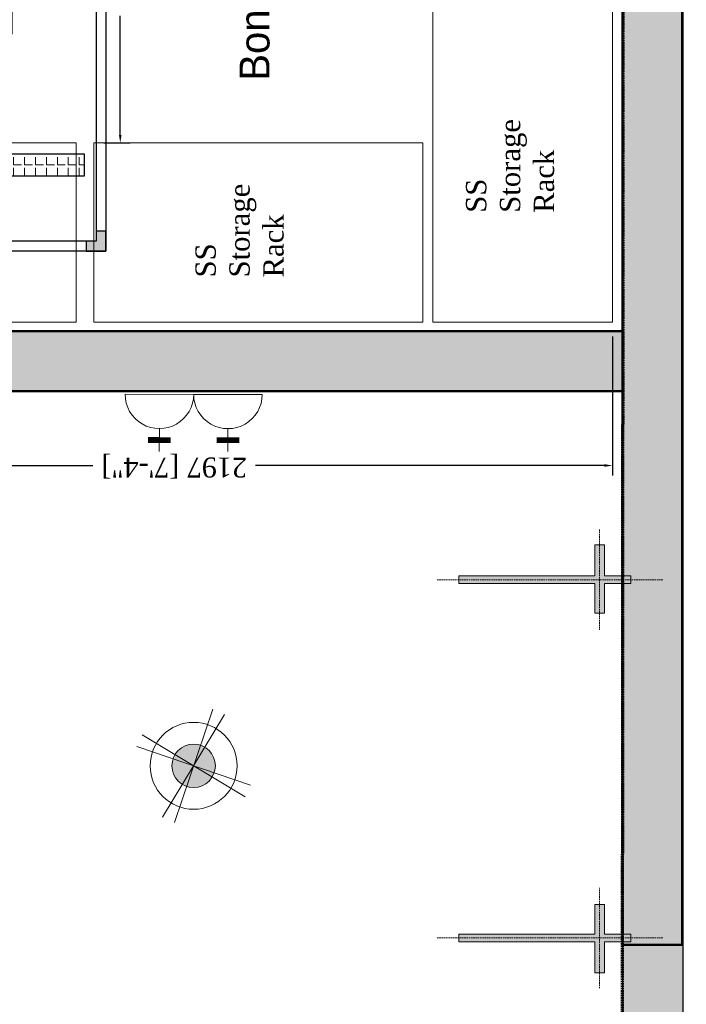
# Model space of a CAD drawing. Header units: millimetres. Extents: x -116878 to 389011, y -1241 to 103546.
# Tile 54 of 104: x 68884 to 70555, y 27683 to 30153. Entities that reach past the tile are written whole.
import ezdxf

# ---------------------------------------------------------------- set-up
doc = ezdxf.new("R2010")
doc.units = ezdxf.units.MM
doc.header["$MEASUREMENT"] = 0
doc.header["$PDMODE"] = 3
doc.linetypes.add('( Hidden )', pattern=[0.375, 0.25, -0.125])
doc.linetypes.add('DASHED', pattern=[0.75, 0.5, -0.25])
doc.layers.get('0').update_dxf_attribs({"color": 252})
doc.layers.get('defpoints').update_dxf_attribs({"color": 2, "lineweight": 9})
for name, color, linetype, lineweight in [('& Lighting (Ceiling)', 160, 'Continuous', 15), ('& Lighting (Walls)', 160, 'Continuous', 15), ('02_Elevation 00', 252, 'Continuous', 9), ('Design layout', 252, 'Continuous', 15), ('Dimensions', 252, 'Continuous', 9), ('door', 252, 'Continuous', 13), ('E Celing Lighting', 5, 'DASHED', 5), ('EQUIPMENT', 252, 'Continuous', 13), ('flooring 2', 252, 'Continuous', 0), ('Flooring 4', 252, 'Continuous', 0), ('MAT-HAT', 8, 'Continuous', 5), ('Pendant Light', 160, 'Continuous', 15), ('Wall New', 252, 'Continuous', 50)]:
    doc.layers.add(name, color=color, linetype=linetype, lineweight=lineweight)
for name, color, linetype in [('@ Electrical', 210, 'Continuous'), ('A-ANNO-DIMS-30', 252, 'Continuous'), ('E Floor Lighting', 5, 'DASHED'), ('Electrical', 210, 'Continuous'), ('Equipment Name', 252, 'Continuous'), ('H Switches', 14, 'Continuous'), ('Layout', 252, 'Continuous'), ('MEPTEK-UNITS', 1, 'Continuous'), ('Wall', 252, 'Continuous')]:
    doc.layers.add(name, color=color, linetype=linetype)
doc.styles.add('ARIAL', font='ARIALN.TTF')
doc.styles.add('CKD_Dimension Text', font='BOOKOSI.TTF')
doc.styles.add('style12', font='BOOKOSI.TTF')

# ---------------------------------------------------------------- blocks, each defined once
blk = doc.blocks.new('zw$CED2')
at = {"layer": 'Flooring 4'}
blk.add_lwpolyline([(-4702.1, -14134.9), (-4702.1, -22937.2), (-8523, -22937.2), (-8523, -14134.9), (-7522.1, -14134.9), (-4702.1, -14134.9)], dxfattribs=at)
blk = doc.blocks.new('common wall')
at = {"layer": 'Wall'}
h = blk.add_hatch(color=253, dxfattribs=at)
h.dxf.hatch_style = 1
h.paths.add_polyline_path([(15937.48, 334.971), (15943.48, 334.971), (15943.524, 923.305), (15940.524, 924.393), (15937.524, 923.288)])
at = {"layer": 'Wall', "transparency": 33554687}
h = blk.add_hatch(dxfattribs=at)
h.set_pattern_fill('ANSI31', color=253, scale=0.03937)
h.set_pattern_definition([(45, (16320.20389, 379.2587976), (-0.003479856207, 0.003479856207), [])])
h.paths.add_polyline_path([(15937.48, 412.684), (15937.48, 418.59), (15787.047, 418.59), (15787.047, 771.044), (15781.141, 771.044), (15781.141, 412.684)])
at = {"layer": 'Wall'}
for points in [[(15937.48, 334.971), (15943.48, 334.971), (15943.48, 812.268), (15943.528, 923.304), (15940.525, 924.394), (15937.525, 923.299), (15937.48, 812.268)], [(15937.48, 412.684), (15937.48, 418.59), (15787.047, 418.59), (15787.047, 771.044), (15781.141, 771.044), (15781.141, 412.684)]]:
    blk.add_lwpolyline(points, close=True, dxfattribs=at)
blk = doc.blocks.new('d1')
h = blk.add_hatch(color=253)
h.dxf.hatch_style = 1
h.paths.add_polyline_path([(-1497.271, 8013.544), (-1499.828, 8013.544), (-1499.828, 8011.755), (-1497.271, 8011.755)])
h = blk.add_hatch(color=254)
h.dxf.hatch_style = 1
h.paths.add_polyline_path([(-1499.827, 7980.731), (-1532.586, 7980.731), (-1532.586, 7979.069), (-1499.827, 7979.069)])
h = blk.add_hatch(color=253)
h.dxf.hatch_style = 1
h.paths.add_polyline_path([(-1497.271, 7979.069), (-1499.827, 7979.069), (-1499.827, 7977.407), (-1497.271, 7977.407)])
at = {"layer": 'Design layout', "color": 14, "lineweight": 5}
for points in [[(-1499.828, 8013.544), (-1497.271, 8013.544), (-1497.271, 8011.755), (-1499.828, 8011.755)], [(-1499.827, 7980.731), (-1532.586, 7980.731), (-1532.586, 7979.069), (-1499.827, 7979.069)], [(-1499.827, 7979.069), (-1497.271, 7979.069), (-1497.271, 7977.407), (-1499.827, 7977.407)]]:
    blk.add_lwpolyline(points, close=True, dxfattribs=at)
at = {"layer": 'Dimensions', "ltscale": 25}
blk.add_arc((-1499.827, 7979.069), 32.686, 90, 177.08596, dxfattribs=at)
blk = doc.blocks.new('ggdfgdgddgdgdg')
at = {"color": 14}
blk.add_line((13750.48, -345.5), (13733.44, -300.63), dxfattribs=at)
at = {"layer": 'door', "xscale": 1.328291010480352, "yscale": 1.328291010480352, "zscale": 1.328291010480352, "rotation": 20.78891818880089}
blk.add_blockref('d1', (19370.44, -9546.17), dxfattribs=at)
blk = doc.blocks.new('*E471', base_point=(6553.2, -1583.1))
at = {"layer": 'A-ANNO-DIMS-30', "color": 8}
for p, q in [((6587.7, 594.3), (6587.7, -280.3)), ((6587.7, -1563.1), (6587.7, -688.5)), ((6911, -1583.1), (6562.7, -1583.1))]:
    blk.add_line(p, q, dxfattribs=at)
blk.add_solid([(6584.4, -1563.1), (6591.1, -1563.1), (6587.7, -1583.1)], dxfattribs=at)
at = {"layer": 'defpoints', "color": 0}
for p in [(6587.7, -1583.1), (6936, -1583.1)]:
    blk.add_point(p, dxfattribs=at)
at = {"layer": 'A-ANNO-DIMS-30', "color": 0, "insert": (6587.7, -484.4), "char_height": 50, "attachment_point": 5, "rotation": 90, "style": 'style12', "bg_fill": 3, "box_fill_scale": 1.25, "bg_fill_color": 257, "bg_fill_transparency": 0}
blk.add_mtext('\\A1;2197 [7\'-4"]', dxfattribs=at)
blk = doc.blocks.new('*E473', base_point=(7397.1, -383.9))
at = {"layer": 'A-ANNO-DIMS-30', "color": 8}
for p, q in [((7397.1, -308.1), (7397.1, -374.3)), ((8297.5, -303.8), (8297.5, -374.3)), ((7417.1, -349.3), (7716.2, -349.3)), ((8277.5, -349.3), (7978.4, -349.3))]:
    blk.add_line(p, q, dxfattribs=at)
for points in [[(7417.1, -346), (7417.1, -352.6), (7397.1, -349.3)], [(8277.5, -352.6), (8277.5, -346), (8297.5, -349.3)]]:
    blk.add_solid(points, dxfattribs=at)
at = {"layer": 'defpoints', "color": 0}
for p in [(7397.1, -283.1), (8297.5, -278.8), (8297.5, -349.3)]:
    blk.add_point(p, dxfattribs=at)
at = {"layer": 'A-ANNO-DIMS-30', "color": 0, "insert": (7847.3, -349.3), "char_height": 50, "attachment_point": 5, "style": 'style12', "bg_fill": 3, "box_fill_scale": 1.25, "bg_fill_color": 257, "bg_fill_transparency": 0}
blk.add_mtext("\\A1;900 [3']", dxfattribs=at)
blk = doc.blocks.new('*E477', base_point=(5385.6, -2464.8, -9402.3))
at = {"layer": 'EQUIPMENT'}
for points in [[(7397.1, -238.5), (6947.1, -238.5), (6947.1, 586.5), (7397.1, 586.5)], [(7397.1, -1108.1), (6947.1, -1108.1), (6947.1, -283.1), (7397.1, -283.1)], [(6947.1, -1583.1), (6947.1, -1133.1), (7847.1, -1133.1), (7847.1, -1583.1)]]:
    blk.add_lwpolyline(points, close=True, dxfattribs=at)
at = {"layer": 'Wall New'}
blk.add_lwpolyline([(6924.5, 2212.9), (6774.5, 2212.9), (6774.5, -1608.1), (6924.5, -1608.1)], close=True, dxfattribs=at)
at = {"layer": 'Wall New', "ltscale": 25}
blk.add_lwpolyline([(5385.6, -1758.1), (8123.4, -1758.1), (8123.4, -1608.1), (5385.6, -1608.1)], close=True, dxfattribs=at)
at = {"layer": '02_Elevation 00', "xscale": 18.75000000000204, "yscale": 18.75000000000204, "zscale": 18.75000000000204, "rotation": 69.41329275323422}
blk.add_blockref('ggdfgdgddgdgdg', (-88419.8, -238352.6), dxfattribs=at)
at = {"layer": 'Equipment Name', "linetype": 'Continuous', "lineweight": 5, "ltscale": 25, "char_height": 51, "width": 299.646, "attachment_point": 1, "rotation": 359.9993, "style": 'CKD_Dimension Text'}
for insert in [(7059.4, -537.7, -4.8), (7221.7, -1215.9, -4.8)]:
    blk.add_mtext('\\A1;SS Storage Rack', dxfattribs=dict(at, insert=insert))
at = {"layer": 'Equipment Name', "color": 30, "linetype": 'Continuous', "lineweight": 5, "ltscale": 25, "insert": (6973.8, -648.4), "char_height": 75, "width": 1732.903, "attachment_point": 1, "rotation": 360, "style": 'CKD_Dimension Text'}
blk.add_mtext('\\pi579.40183;{\\fCentury Gothic|b0|i0|c0|p34;Bond Room}', dxfattribs=at)
at = {"layer": 'A-ANNO-DIMS-30'}
for name, p in [('*E471', (6553.2, -1583.1)), ('*E473', (7397.1, -383.9))]:
    blk.add_blockref(name, p, dxfattribs=at)
blk = doc.blocks.new('Light01')
at = {"layer": 'Pendant Light', "lineweight": 5}
h = blk.add_hatch(color=160, dxfattribs=at)
h.dxf.hatch_style = 1
edge = h.paths.add_edge_path()
edge.add_arc((660.41, 184.29), 4.97, 20.1178, 380.1178)
at = {"layer": 'Pendant Light', "transparency": 33554559}
h = blk.add_hatch(color=160, dxfattribs=at)
h.dxf.hatch_style = 1
edge = h.paths.add_edge_path()
edge.add_arc((660.41, 184.29), 4.97, -90, 270)
at = {"layer": 'Pendant Light', "color": 160, "lineweight": 5}
for points in [[(667.5, 196.05), (653.32, 172.54)], [(664.8, 197.3), (656.02, 171.29)], [(648.66, 191.38), (672.16, 177.21)], [(673.41, 179.9), (647.41, 188.69)]]:
    blk.add_lwpolyline(points, dxfattribs=at)
for radius in [9.94, 9.94, 4.97, 4.97]:
    blk.add_circle((660.41, 184.29), radius, dxfattribs=at)
blk = doc.blocks.new('ljbsdinfpn')
at = {"layer": 'E Celing Lighting', "xscale": -0.4320000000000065, "yscale": 0.4320000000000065, "zscale": 0.4320000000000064, "rotation": 90}
blk.add_blockref('Light01', (-23078.097, -803.186, 0.001), dxfattribs=at)
blk = doc.blocks.new('suygseg')
at = {"layer": 'Pendant Light', "xscale": -1, "rotation": 180}
blk.add_blockref('ljbsdinfpn', (37199.307, -1579.669, -0.001), dxfattribs=at)
blk = doc.blocks.new('*E500', base_point=(13518.832, 491.849, 0))
at = {"layer": '& Lighting (Ceiling)', "rotation": 359.9999999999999}
blk.add_blockref('suygseg', (0, 1181.584), dxfattribs=at)
blk = doc.blocks.new('gabian wall bracket light')
at = {"layer": '& Lighting (Walls)'}
h = blk.add_hatch(color=160, dxfattribs=at)
h.dxf.hatch_style = 1
h.paths.add_polyline_path([(16574.131, -14272.382), (16575.112, -14272.382), (16575.112, -14272.707), (16574.131, -14272.707), (16574.131, -14273.576), (16573.881, -14273.576), (16573.881, -14272.707), (16572.855, -14272.707), (16572.855, -14272.382), (16573.881, -14272.382), (16573.881, -14267.885), (16574.131, -14267.885)])
at = {"layer": '& Lighting (Walls)', "color": 160, "linetype": '( Hidden )', "ltscale": 0.2}
for p, q in [((16574.006, -14274.636), (16574.006, -14267.131)), ((16572.342, -14272.544), (16575.672, -14272.544))]:
    blk.add_line(p, q, dxfattribs=at)
at = {"layer": '& Lighting (Walls)'}
blk.add_lwpolyline([(16574.131, -14272.382), (16575.112, -14272.382), (16575.112, -14272.707), (16574.131, -14272.707), (16574.131, -14273.576), (16573.881, -14273.576), (16573.881, -14272.707), (16572.855, -14272.707), (16572.855, -14272.382), (16573.881, -14272.382), (16573.881, -14267.885), (16574.131, -14267.885)], close=True, dxfattribs=at)
blk = doc.blocks.new('uhbvfhu')
at = {"layer": '& Lighting (Walls)'}
for p, xscale, yscale, zscale, rotation in [((-28762.101, 49224.575, 0), -3.000000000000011, 3, 3.000000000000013, 90.03289572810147), ((-28716.288, -50245.346, 0), 3.000000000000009, 3.000000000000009, 3.000000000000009, 90.01988166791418)]:
    blk.add_blockref('gabian wall bracket light', p, dxfattribs=dict(at, xscale=xscale, yscale=yscale, zscale=zscale, rotation=rotation))
blk = doc.blocks.new('*E486', base_point=(13567.716, 411.798, 0))
at = {"layer": 'Layout', "xscale": 0.9943231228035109, "yscale": 0.9943231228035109, "zscale": 0.9943231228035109, "rotation": 359.9999999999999}
blk.add_blockref('uhbvfhu', (77.569, 1178.982), dxfattribs=at)
blk = doc.blocks.new('Electrical_Loft tables')
at = {"layer": 'H Switches', "color": 220, "lineweight": 20}
for p, q in [((8161.835, -3032.391), (8161.835, -3039.194)), ((8158.434, -3035.793), (8156.166, -3035.793)), ((8161.835, -3039.194), (8161.835, -3045.998)), ((8158.434, -3042.596), (8156.166, -3042.596))]:
    blk.add_line(p, q, dxfattribs=at)
at = {"layer": 'H Switches', "color": 220, "lineweight": 20, "const_width": 0.567}
for points in [[(8157.3, -3034.659), (8157.3, -3036.927)], [(8157.3, -3041.462), (8157.3, -3043.73)]]:
    blk.add_lwpolyline(points, dxfattribs=at)
at = {"layer": 'H Switches', "color": 220, "lineweight": 20}
for centre in [(8161.835, -3035.793), (8161.835, -3042.596)]:
    blk.add_arc(centre, 3.402, 90, 270, dxfattribs=at)
blk = doc.blocks.new('lectrical')
at = {"layer": 'Electrical', "transparency": 33554687, "xscale": -1, "rotation": 269.9495205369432}
blk.add_blockref('Electrical_Loft tables', (3373.922, -7775.621, 0), dxfattribs=at)
blk = doc.blocks.new('KAW')
at = {"layer": 'MAT-HAT'}
h = blk.add_hatch(dxfattribs=at)
h.set_pattern_fill('ANGLE', color=8, scale=100)
h.set_pattern_definition([(0, (106377.962, -65223.76), (0, 27.5), [20, -7.5]), (90, (106377.962, -65223.76), (-27.5, 2e-15), [20, -7.5])])
h.paths.add_polyline_path([(-445.3, 219.2), (445.3, 219.2), (445.3, 162.7), (-445.3, 162.7)])
at = {"layer": 'MEPTEK-UNITS'}
h = blk.add_hatch(color=256, dxfattribs=at)
h.dxf.hatch_style = 1
h.paths.add_polyline_path([(-475, 1440), (-450, 1440), (-450, 1465), (-500, 1465), (-500, 1415), (-475, 1415)])
h = blk.add_hatch(color=256, dxfattribs=at)
h.dxf.hatch_style = 1
h.paths.add_polyline_path([(475, 1440), (450, 1440), (450, 1465), (500, 1465), (500, 1415), (475, 1415)])
h = blk.add_hatch(color=256, dxfattribs=at)
h.dxf.hatch_style = 1
h.paths.add_polyline_path([(-475, 0), (-450, 0), (-450, -25), (-500, -25), (-500, 25), (-475, 25)])
h = blk.add_hatch(color=256, dxfattribs=at)
h.dxf.hatch_style = 1
h.paths.add_polyline_path([(475, 0), (450, 0), (450, -25), (500, -25), (500, 25), (475, 25)])
at = {"layer": 'MEPTEK-UNITS', "color": 8}
for p, q in [((-152.7, 1588.8), (147.3, 1588.8)), ((-177.7, 1563.8), (172.3, 1563.8)), ((-152.7, 1547.3), (147.3, 1547.3)), ((-177.7, 1522.3), (172.3, 1522.3)), ((-202.7, 1504.5), (197.3, 1504.5)), ((-152.7, 1465), (-152.7, 1504.5)), ((147.3, 1465), (147.3, 1504.5)), ((-150, -25), (-150, -64.5)), ((150, -25), (150, -64.5)), ((-200, -64.5), (200, -64.5)), ((-175, -82.3), (175, -82.3)), ((-150, -107.3), (150, -107.3)), ((-175, -123.8), (175, -123.8)), ((-150, -148.8), (150, -148.8))]:
    blk.add_line(p, q, dxfattribs=at)
for points in [[(-152.7, 1588.8), (-177.7, 1563.8), (-152.7, 1547.3), (-177.7, 1522.3), (-152.7, 1504.5)], [(147.3, 1588.8), (172.3, 1563.8), (147.3, 1547.3), (172.3, 1522.3), (147.3, 1504.5)], [(-150, -148.8), (-175, -123.8), (-150, -107.3), (-175, -82.3), (-150, -64.5)], [(150, -148.8), (175, -123.8), (150, -107.3), (175, -82.3), (150, -64.5)]]:
    blk.add_lwpolyline(points, dxfattribs=at)
at = {"layer": 'MEPTEK-UNITS'}
for points in [[(500, 1465), (500, -25), (-500, -25), (-500, 1465)], [(-475, 1440), (-450, 1440), (-450, 1465), (-500, 1465), (-500, 1415), (-475, 1415)], [(475, 1440), (450, 1440), (450, 1465), (500, 1465), (500, 1415), (475, 1415)], [(475, 1440), (475, 0), (-475, 0), (-475, 1440)], [(-445.3, 219.2), (445.3, 219.2), (445.3, 162.7), (-445.3, 162.7)], [(-475, 0), (-450, 0), (-450, -25), (-500, -25), (-500, 25), (-475, 25)], [(475, 0), (450, 0), (450, -25), (500, -25), (500, 25), (475, 25)]]:
    blk.add_lwpolyline(points, close=True, dxfattribs=at)
at = {"layer": 'MEPTEK-UNITS', "attachment_point": 2, "style": 'ARIAL'}
for s, width, insert, char_height in [('KITCHEN\\PAIR WASHER FAN \\P2100 CFM', 1145.445, (8.3, 952.1), 100), ('{\\T0.8;HT-800}', 664.177, (-349.2, 79, 0), 60)]:
    blk.add_mtext_dynamic_manual_height_columns(s, width=width, gutter_width=10, heights=[0], dxfattribs=dict(at, insert=insert, char_height=char_height))

msp = doc.modelspace()

# ---------------------------------------------------------------- block references
at = {"layer": 'flooring 2'}
msp.add_blockref('zw$CED2', (75096.5, 52308.8), dxfattribs=at)

# ---------------------------------------------------------------- next in the draw order: block references
at = {"layer": 'EQUIPMENT', "color": 8, "rotation": 90}
msp.add_blockref('*E477', (71251.2, 27832.7, -9402.3), dxfattribs=at)

# ---------------------------------------------------------------- next in the draw order: linework, layer by layer
at = {"color": 244, "linetype": 'DASHED', "lineweight": 70, "ltscale": 0.6, "true_color": 0x991b1e}
msp.add_lwpolyline([(70394.5, 38555.1, -0.925711), (70396.8, 40187.1), (70394.5, 42190.5), (54123.6, 36013.3), (59399.4, 21932.5), (67804, 25227.5), (68958.9, 22338.8), (70465.4, 22887.8), (70546.9, 22858.9), (70554.6, 27248.3), (70394.5, 27247), (70396.9, 30343, -0.9334), (70394.5, 31976.5), (70394.5, 38555.1)], format="xyb", dxfattribs=at)

# ---------------------------------------------------------------- next in the draw order: block references
at = {"layer": '@ Electrical', "xscale": 25.28240740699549, "yscale": 25.28240740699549, "zscale": 25.28240740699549}
msp.add_blockref('lectrical', (60675.2, 19381.3), dxfattribs=at)
at = {"layer": 'E Floor Lighting', "xscale": 25.37496114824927, "yscale": 25.37496114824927, "zscale": 25.37496114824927, "rotation": 359.9736113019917}
for name, p in [('*E500', (56052.2, 23249.4, 0)), ('*E486', (57291.8, 21217.5, 0))]:
    msp.add_blockref(name, p, dxfattribs=at)
at = {"layer": 'MEPTEK-UNITS'}
msp.add_blockref('KAW', (68599.9, 29597.7), dxfattribs=at)
at = {"layer": 'Wall', "xscale": 25.4, "yscale": 25.4, "zscale": 25.4}
msp.add_blockref('common wall', (-334417.5, 18739.4), dxfattribs=at)

doc.saveas('drawing.dxf')
